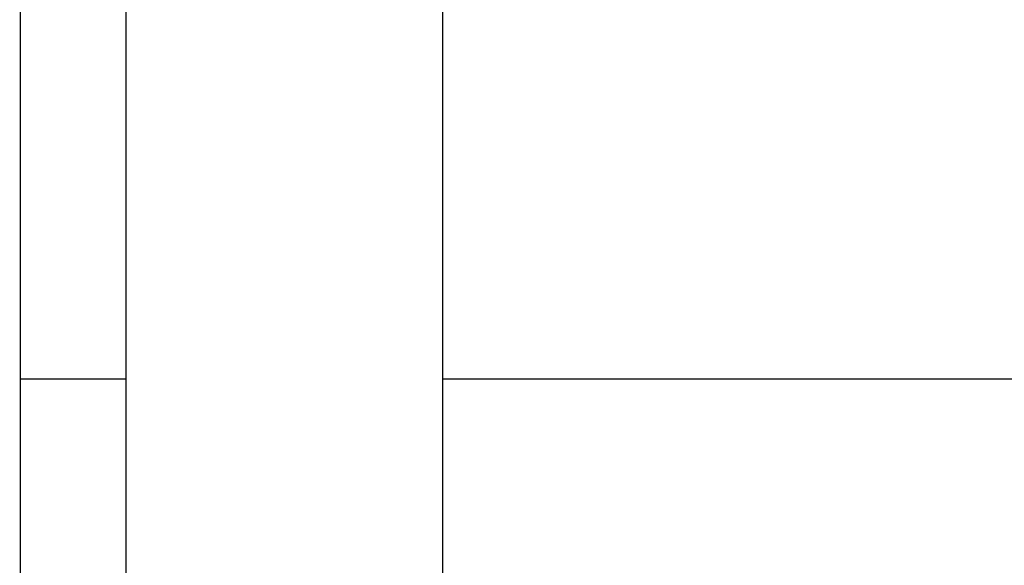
# Model space of a CAD drawing. Header units: millimetres. Extents: x 506 to 3445, y -268 to 1810.
# Tile 107 of 142: x 2478.46 to 2487.79, y 1211.21 to 1216.38. Entities that reach past the tile are written whole.
import ezdxf

# ---------------------------------------------------------------- set-up
doc = ezdxf.new("R2010")
doc.units = ezdxf.units.MM

msp = doc.modelspace()

# ---------------------------------------------------------------- linework, layer by layer
for p, q in [((2478.4661, 1202.4215), (2478.4661, 1218.0758)), ((2479.4661, 1217.2534), (2479.4661, 1201.9215)), ((2482.4661, 1216.5212), (2482.4661, 1201.9215)), ((2479.4659, 1212.9726), (2478.46, 1212.9726)), ((2683.6161, 1212.9726), (2482.4633, 1212.9726))]:
    msp.add_line(p, q)

doc.saveas('drawing.dxf')
